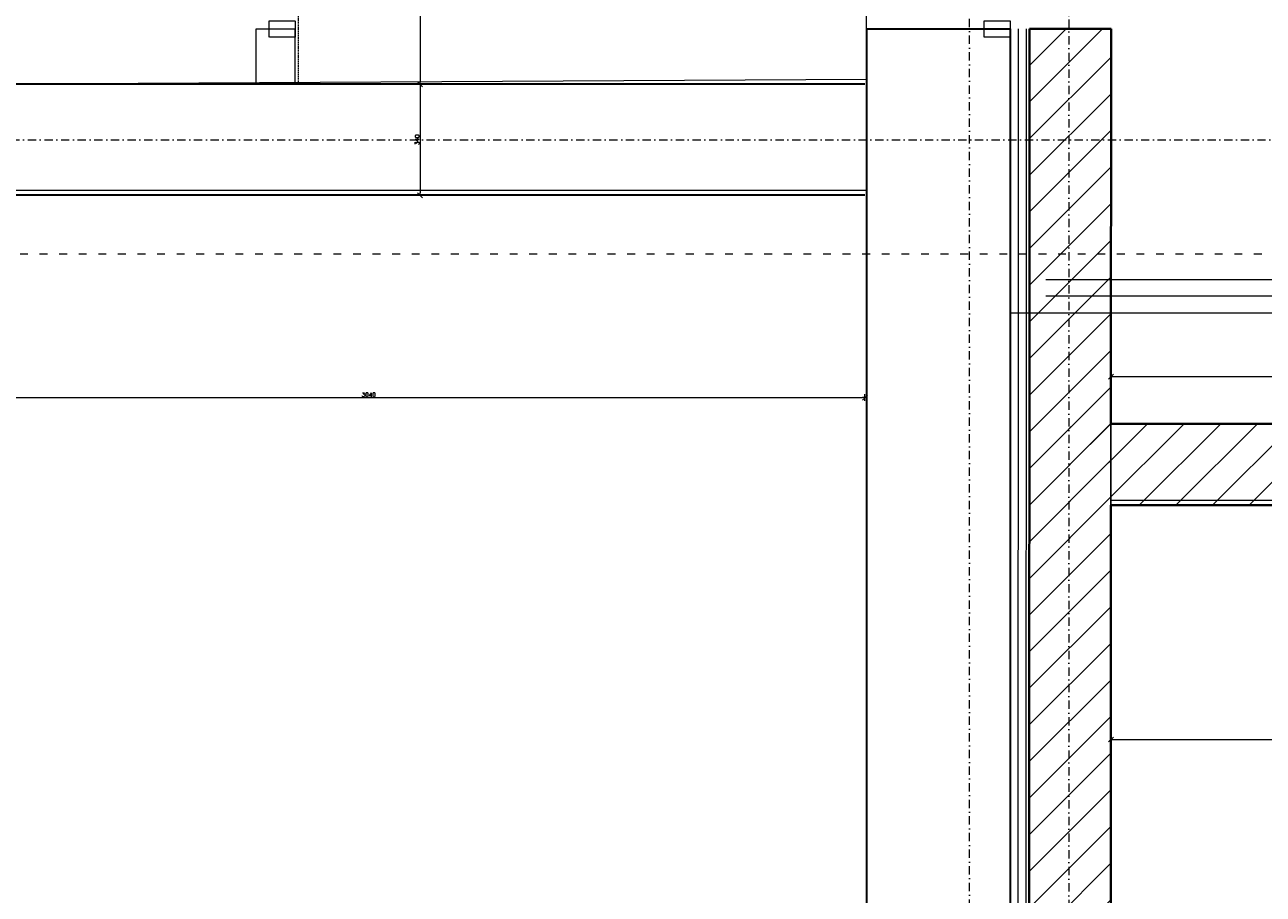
# Model space of a CAD drawing. Header units: millimetres. Extents: x -1893473 to 1546619, y -568027 to 942944.
# Tile 159 of 256: x 163948 to 167742, y -503346 to -500682. Entities that reach past the tile are written whole.
import ezdxf
from ezdxf.enums import TextEntityAlignment as Align

# ---------------------------------------------------------------- set-up
doc = ezdxf.new("R2010")
doc.units = ezdxf.units.MM
doc.header["$LTSCALE"] = 0.2
for name, pattern in [('ACAD_ISO03W100', [30, 12, -18]), ('DASHDOT', [25.4, 12.7, -6.35, 0, -6.35]), ('HIDDEN', [9.525, 6.35, -3.175]), ('HIDDEN2', [4.7625, 3.175, -1.5875])]:
    doc.linetypes.add(name, pattern=pattern)
doc.layers.get('0').update_dxf_attribs({"lineweight": 0})
for name, color, linetype, lineweight in [('!! 0_ Istn-sciany', 7, 'Continuous', 30), ('!! 0_ Istn-widok', 1, 'Continuous', 15), ('!! 0_Opis_pom', 9, 'Continuous', 13), ('!! 0_Osie', 1, 'DASHDOT', 13), ('!! 1  WYDZIELENIE PPOŻ', 252, 'Continuous', 0), ('!! 1_drzwi-linia', 213, 'Continuous', 5), ('!! 1_hatch projektowane ściany', 4, 'Continuous', 5), ('!! 1_OPIS POM NOWE', 140, 'Continuous', 5), ('!! 1_PROJ Sciany', 2, 'Continuous', 40), ('!! 1_PROJ TERMOIZOL', 132, 'Continuous', 5), ('!! 2_ remont Ocieplenie', 4, 'ZIGZAG', 5), ('!! wymiary osi', 250, 'Continuous', 9), ('P-Opis nadproża', 150, 'Continuous', 9), ('P-Osie', 1, 'DASHDOT', 18)]:
    doc.layers.add(name, color=color, linetype=linetype, lineweight=lineweight)
doc.layers.add('!! 1_Wyburzenia', color=7, linetype='ACAD_ISO03W100', lineweight=13, true_color=0xff0505)
doc.layers.add('Powierzchnia', color=140, linetype='Continuous', lineweight=5, plot=False)
doc.styles.add('50', font='ROMANS.shx', dxfattribs={"width": 0.8, "height": 10})
doc.styles.add('ARIAL', font='tahoma.ttf')
doc.styles.add('TXT', font='simplex.shx')
doc.linetypes.add('ZIGZAG', pattern='A,0.00254,-5.08,[131,ltypeshp.shx,S=5.08,R=0,X=-5.08,Y=0],-10.16,[131,ltypeshp.shx,S=5.08,R=180,X=5.08,Y=0],-5.08', length=20.32254)
doc.dimstyles.new('DIM50', dxfattribs={"dimscale": 5, "dimtxt": 2.5, "dimasz": 1.5, "dimexe": 0, "dimexo": 0, "dimgap": 0.5, "dimtad": 1, "dimdec": 4, "dimrnd": 0.5, "dimdsep": 46, "dimtxsty": 'TXT', "dimblk1": 'TICK1', "dimblk2": 'TICK1', "dimsah": 1, "dimcen": 0, "dimse1": 1, "dimse2": 1, "dimclrd": 1, "dimclre": 7, "dimclrt": 9, "dimadec": 0, "dimazin": 0, "dimtfac": 1, "dimtdec": 4, "dimtmove": 2, "dimatfit": 3, "dimldrblk": 'TICK1', "dimfxl": 1, "dimtolj": 1, "dimarcsym": 0})
pattern_1 = [(45, (-604946.8, 1976053.4), (-56.1266008, 56.1266008), [])]

# ---------------------------------------------------------------- blocks, each defined once
blk = doc.blocks.new('BLOK OSI')
at = {"layer": 'P-Osie'}
for points in [[(51992.21, -199661.23), (51992.21, -193642.41)], [(52022.71, -198101.32), (52022.71, -199860.82)], [(48624.31, -198331.59), (52453.68, -198331.59)]]:
    blk.add_lwpolyline(points, dxfattribs=at)
blk = doc.blocks.new('TICK1')
at = {"color": 2}
blk.add_line((-1, -1), (1, 1), dxfattribs=at)
at = {"color": 0}
for p, q in [((0, 0), (-1, 0)), ((0, -1.4), (0, 1.4))]:
    blk.add_line(p, q, dxfattribs=at)
blk = doc.blocks.new('*D1364')
at = {"layer": '!! wymiary osi', "color": 1, "lineweight": -2, "transparency": 16777216}
blk.add_line((291722.2, -507723.6), (294747.2, -507723.6), dxfattribs=at)
at = {"layer": 'DEFPOINTS', "color": 0, "transparency": 16777216}
for p in [(291714.7, -507103.7), (294754.7, -507103.7), (294754.7, -507723.6)]:
    blk.add_point(p, dxfattribs=at)
at = {"layer": '!! wymiary osi', "color": 1, "lineweight": -2, "transparency": 16777216, "xscale": 7.5, "yscale": 7.5, "zscale": 7.5, "rotation": 180}
blk.add_blockref('TICK1', (291714.7, -507723.6), dxfattribs=at)
at = {"layer": '!! wymiary osi', "color": 1, "lineweight": -2, "transparency": 16777216, "xscale": 7.5, "yscale": 7.5, "zscale": 7.5}
blk.add_blockref('TICK1', (294754.7, -507723.6), dxfattribs=at)
at = {"layer": '!! wymiary osi', "color": 9, "transparency": 16777216, "insert": (293234.7, -507714.9), "char_height": 12.5, "attachment_point": 5, "style": 'TXT'}
blk.add_mtext('\\A1;3040', dxfattribs=at)
blk = doc.blocks.new('*D1438')
at = {"layer": '!! wymiary osi', "color": 1, "lineweight": -2, "transparency": 16777216}
blk.add_line((293391.8, -504751.2), (293391.8, -506756.2), dxfattribs=at)
at = {"layer": 'DEFPOINTS', "color": 0, "transparency": 16777216}
for p in [(294759.7, -504743.7), (293391.8, -506763.7), (294754.7, -506763.7)]:
    blk.add_point(p, dxfattribs=at)
at = {"layer": '!! wymiary osi', "color": 1, "lineweight": -2, "transparency": 16777216, "xscale": 7.5, "yscale": 7.5, "zscale": 7.5}
for p, rotation in [((293391.8, -504743.7), 90), ((293391.8, -506763.7), 270)]:
    blk.add_blockref('TICK1', p, dxfattribs=dict(at, rotation=rotation))
at = {"layer": '!! wymiary osi', "color": 9, "transparency": 16777216, "insert": (293383, -505753.7), "char_height": 12.5, "attachment_point": 5, "rotation": 90, "style": 'TXT'}
blk.add_mtext('\\A1;2020', dxfattribs=at)
blk = doc.blocks.new('*D1439')
at = {"layer": '!! wymiary osi', "color": 1, "lineweight": -2, "transparency": 16777216}
blk.add_line((293391.8, -506771.2), (293391.8, -507096.2), dxfattribs=at)
at = {"layer": 'DEFPOINTS', "color": 0, "transparency": 16777216}
for p in [(294754.7, -506763.7), (293391.8, -507103.7), (294754.7, -507103.7)]:
    blk.add_point(p, dxfattribs=at)
at = {"layer": '!! wymiary osi', "color": 1, "lineweight": -2, "transparency": 16777216, "xscale": 7.5, "yscale": 7.5, "zscale": 7.5}
for p, rotation in [((293391.8, -506763.7), 90), ((293391.8, -507103.7), 270)]:
    blk.add_blockref('TICK1', p, dxfattribs=dict(at, rotation=rotation))
at = {"layer": '!! wymiary osi', "color": 9, "transparency": 16777216, "insert": (293383, -506933.7), "char_height": 12.5, "attachment_point": 5, "rotation": 90, "style": 'TXT'}
blk.add_mtext('\\A1;340', dxfattribs=at)
blk = doc.blocks.new('*D1512')
at = {"layer": '!! wymiary osi', "color": 1, "lineweight": -2, "transparency": 16777216}
blk.add_line((295515.9, -508771.2), (300942.2, -508771.2), dxfattribs=at)
at = {"layer": 'DEFPOINTS', "color": 0, "transparency": 16777216}
for p in [(295508.4, -508053.7), (300949.7, -508053.7), (300949.7, -508771.2)]:
    blk.add_point(p, dxfattribs=at)
at = {"layer": '!! wymiary osi', "color": 1, "lineweight": -2, "transparency": 16777216, "xscale": 7.5, "yscale": 7.5, "zscale": 7.5, "rotation": 180}
blk.add_blockref('TICK1', (295508.4, -508771.2), dxfattribs=at)
at = {"layer": '!! wymiary osi', "color": 1, "lineweight": -2, "transparency": 16777216, "xscale": 7.5, "yscale": 7.5, "zscale": 7.5}
blk.add_blockref('TICK1', (300949.7, -508771.2), dxfattribs=at)
at = {"layer": '!! wymiary osi', "color": 9, "transparency": 16777216, "insert": (298229, -508762.4), "char_height": 12.5, "attachment_point": 5, "style": 'TXT'}
blk.add_mtext('\\A1;5441.5', dxfattribs=at)
blk = doc.blocks.new('*D1619')
at = {"layer": '!! wymiary osi', "color": 1, "lineweight": -2, "transparency": 16777216}
blk.add_line((295515.9, -507659.3), (297472.2, -507659.3), dxfattribs=at)
at = {"layer": 'DEFPOINTS', "color": 0, "transparency": 16777216}
for p in [(297479.7, -507659.3), (295508.4, -507803.8), (297479.7, -507803.7)]:
    blk.add_point(p, dxfattribs=at)
at = {"layer": '!! wymiary osi', "color": 1, "lineweight": -2, "transparency": 16777216, "xscale": 7.5, "yscale": 7.5, "zscale": 7.5}
for p, rotation in [((295508.4, -507659.3), 180.0012318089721), ((297479.7, -507659.3), 0.001231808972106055)]:
    blk.add_blockref('TICK1', p, dxfattribs=dict(at, rotation=rotation))
at = {"layer": '!! wymiary osi', "color": 9, "transparency": 16777216, "insert": (296494, -507650.6), "char_height": 12.5, "attachment_point": 5, "rotation": 0.0012, "style": 'TXT'}
blk.add_mtext('\\A1;1971', dxfattribs=at)
blk = doc.blocks.new('oznaczenie przekroi')
at = {"layer": '!! 1_Wyburzenia'}
blk.add_lwpolyline([(84721.06, -198393.4), (84958.93, -198393.4), (84958.93, -198305.1), (90995.48, -198305.1)], dxfattribs=at)
blk = doc.blocks.new('A$C2EB40A8D')
at = {"layer": '!! 1_hatch projektowane ściany'}
h = blk.add_hatch(dxfattribs=at)
h.set_pattern_fill('ANSI31', color=256, scale=25)
h.set_pattern_definition(pattern_1)
h.paths.add_polyline_path([(3608.06034, -6292.62865), (3358.06036, -6292.50551), (3353.98861, -18662.48603), (3603.98861, -18662.52748)])
h = blk.add_hatch(dxfattribs=at)
h.set_pattern_fill('ANSI31', color=256, scale=25)
h.set_pattern_definition(pattern_1)
h.paths.add_polyline_path([(3478.87011, -7752.48603), (3478.87011, -7502.48603), (9298.87011, -7502.48603), (9298.87011, -8843.73362), (9048.87011, -8843.73362), (9048.87011, -7752.48603)])
at = {"layer": '!! 0_ Istn-sciany'}
for points in [[(2858.87011, -6292.48603), (2858.87011, -18452.48603), (-481.12989, -18452.48603)], [(3298.87011, -6292.48603), (3298.87011, -19022.48603), (-481.12989, -19022.48603)], [(2858.87011, -6292.48603), (3298.87011, -6292.48603)], [(2853.87011, -6802.48603), (-186.12989, -6802.48603), (-186.12989, -6462.48603)], [(2853.87011, -6462.48603), (-186.12989, -6462.48603)]]:
    blk.add_lwpolyline(points, dxfattribs=at)
at = {"layer": '!! 0_ Istn-widok', "linetype": 'HIDDEN', "ltscale": 3}
blk.add_lwpolyline([(1118.87011, -6462.48603), (1118.87011, -4832.48603)], dxfattribs=at)
at = {"layer": '!! 1_drzwi-linia'}
blk.add_lwpolyline([(3298.87011, -6267.48603), (3298.87011, -6317.48603), (3218.87011, -6317.48603), (3218.87011, -6267.48603)], close=True, dxfattribs=at)
at = {"layer": '!! 1_hatch projektowane ściany'}
for points in [[(3608.06034, -6292.62865), (3358.06036, -6292.50551), (3353.98861, -18662.48603), (3603.98861, -18662.52748)], [(3607.62094, -7752.52841), (3607.62094, -7502.52841), (9298.87011, -7502.48603), (9298.87011, -8843.73362), (9048.87011, -8843.73362), (9048.87011, -7752.48603)]]:
    blk.add_lwpolyline(points, close=True, dxfattribs=at)
at = {"layer": '!! 1_PROJ Sciany'}
for points in [[(3358.06036, -6292.50551), (3353.9056, -18914.66498)], [(3608.06035, -6292.58781), (3358.06036, -6292.50551)], [(3608.06035, -6292.58781), (3607.66209, -7502.48603)], [(3607.66209, -7502.48603), (9298.87011, -7502.48603)], [(3607.5798, -7752.48603), (3606.81943, -10062.51003)], [(3607.5798, -7752.48603), (9048.87011, -7752.48603)]]:
    blk.add_lwpolyline(points, dxfattribs=at)
at = {"layer": '!! 1_PROJ TERMOIZOL', "linetype": 'ZIGZAG', "ltscale": 0.75}
blk.add_lwpolyline([(3323.06036, -6292.50222), (3318.85496, -19068.51013)], dxfattribs=at)
at = {"layer": '!! 1_Wyburzenia', "linetype": 'HIDDEN2', "ltscale": 3}
for points in [[(988.87011, -6462.48603), (988.87011, -6292.48603)], [(988.87011, -6292.48603), (1108.87011, -6292.48603)], [(1108.87011, -6462.48603), (1108.87011, -6292.48603)], [(6298.90303, -7062.48604), (3408.03764, -7061.53447)], [(6298.88657, -7112.48603), (3408.02119, -7111.53447)], [(3298.87011, -7162.48603), (6298.87011, -7162.48603)]]:
    blk.add_lwpolyline(points, dxfattribs=at)
blk.add_lwpolyline([(1108.87011, -6267.48603), (1108.87011, -6317.48603), (1028.87011, -6317.48603), (1028.87011, -6267.48603)], close=True, dxfattribs=at)
at = {"layer": '!! 2_ remont Ocieplenie', "linetype": 'ByBlock', "ltscale": 0.4}
blk.add_lwpolyline([(3348.06036, -6292.50222), (3343.85365, -19072.48603)], dxfattribs=at)
at = {"layer": 'Powierzchnia'}
for points in [[(68.87011, -6462.48603), (2858.87011, -6447.08775), (2853.87011, -4442.48603), (988.87011, -4442.48603), (988.87011, -2532.48603), (166.75019, -2532.48603), (166.75019, -3462.48603), (68.87011, -3462.48603)], [(-20961.12989, -6787.08775), (2858.87011, -6787.08775), (2858.87011, -18437.08775), (-20961.12989, -18437.08775)], [(3607.1996, -7737.12999), (9048.87011, -7737.08775), (9048.87011, -10047.11175), (4176.81942, -10047.11175), (4177.14352, -9062.51013), (3607.1996, -9062.51003)]]:
    blk.add_lwpolyline(points, close=True, dxfattribs=at)
at = {"layer": '!! 0_Osie', "xscale": 10, "yscale": 10, "zscale": 10}
blk.add_blockref('BLOK OSI', (-516748.24414, 1976683.397), dxfattribs=at)
at = {"layer": '!! 1_Wyburzenia', "xscale": 10, "yscale": 10, "zscale": 10}
blk.add_blockref('oznaczenie przekroi', (-877343.67123, 1976068.79528), dxfattribs=at)
at = {"layer": '!! 0_Opis_pom', "ltscale": 0.7, "style": 'ARIAL'}
for tag, p in [('B1,21', (-891.77727, 31796.97458)), ('A1,16', (-13651.31084, 31587.95236)), ('B1,19', (-5798.61305, 31587.22944)), ('B1/17', (-9701.43347, 31565.05244)), ('1,23', (10805.41388, 31565.05244)), ('1,22', (4526.58954, 31507.65132)), ('A1,1', (-16866.13618, 31459.3792)), ('B1,18', (-7791.62894, 31330.08444)), ('B1,20', (-2961.4347, 31167.05787)), ('A1,6', (-19287.17717, 30923.71998)), ('B1,1', (14135.63445, 30913.92963)), ('B1,3', (17346.74696, 30023.81022)), ('B1,4', (29817.71501, 29157.67457)), ('A1,5', (-23454.5385, 28820.77901)), ('A1,2', (-17502.57721, 28602.57524)), ('B1,2D', (2616.16402, 28559.52261)), ('A1,15', (-13651.31084, 28261.46046)), ('B1,4', (29883.58177, 28158.35876)), ('B1,2B', (18801.54781, 27650.12382)), ('B1,2A', (13086.7373, 27376.04393)), ('A1,3', (-16846.27912, 25980.40356)), ('B1,8', (9089.53994, 25356.27639)), ('B1,6', (31915.87888, 23754.79829)), ('A1,4', (-24010.17576, 23559.17399)), ('B1,14', (-11621.32288, 23261.44183)), ('B1,13', (-3080.55208, 22924.09997)), ('B1,5', (29245.49088, 22896.69268)), ('B1,10', (3982.60923, 22874.21277)), ('B1,9', (5634.43488, 22623.92098)), ('B1,2C', (13327.26639, 22378.5328)), ('B1,7', (16398.41175, 22348.28836)), ('B1,11', (5553.20442, 20939.83877)), ('B1,12', (3693.27174, 20628.72148)), ('C1,3', (5969.08376, 16336.01084)), ('C1,2', (11955.93711, 11671.55655)), ('C1,1', (15659.17205, 11415.94196)), ('C1,4', (5140.00888, 9205.5831)), ('C1,5', (5680.4486, 6154.54995)), ('C1,10', (16327.05085, 6080.66085)), ('C1,9', (16526.57171, 3173.45283)), ('C1,6', (6367.37903, 2771.84181)), ('D0,18', (-1981.87701, -110.73158)), ('D0,7', (-13531.42299, -1159.67649)), ('C1,7', (7275.77161, -1303.00991)), ('D0,17', (2064.87671, -1345.69113)), ('D0,3', (-9324.21674, -1442.63631)), ('D0,6', (-17529.61851, -1957.37463)), ('D0,10', (-21369.4432, -2140.60378)), ('D,09', (-12990.08379, -2746.32902)), ('D0,2', (-5516.19514, -3101.87722)), ('D0,16', (2266.73061, -3284.15369)), ('D0,8', (-14357.79539, -3567.69719)), ('D0,5', (-10461.54478, -3629.26575)), ('D0,4', (-8396.53404, -4353.7937)), ('D0,15', (1974.41895, -5205.84774)), ('D0,1', (-5633.49598, -5662.48534)), ('D0,11', (-23334.09291, -6045.78706)), ('D0,12', (-22436.85763, -9302.9678)), ('D0,13', (-22436.85763, -11581.16526)), ('D0,14', (-13645.94445, -11884.57769))]:
    blk.add_attdef(tag, text='', height=119.68, dxfattribs=at).set_placement(p, align=Align.MIDDLE_CENTER)
at = {"layer": '!! 1  WYDZIELENIE PPOŻ', "insert": (13434.11938, -6779.49284), "char_height": 100, "attachment_point": 1, "style": '50'}
blk.add_mtext_dynamic_manual_height_columns('\\pi-182.9;10x17,14\\P\\pi-40.045;26,5', width=163.7200261, gutter_width=50, heights=[0], dxfattribs=at)
at = {"layer": '!! 1_OPIS POM NOWE', "style": 'ARIAL'}
for tag, p in [('C1.7A', (7769.3756, 685.765)), ('C1.7C', (7655.80151, -2045.04756)), ('C1.8B', (10935.93068, -2107.41983)), ('C1.8A', (13897.39715, -2120.69016)), ('C1.7B', (8274.43201, -3270.18959)), ('E1.2', (16701.02923, -5331.07351)), ('E1.5E', (21974.23379, -5463.99012)), ('E1.5D', (24989.27391, -5785.36474)), ('E1.1', (8357.81567, -5851.01076)), ('E1.5C', (25222.53959, -6394.64172)), ('E1.5B', (27694.70831, -7009.86571)), ('E1.6', (5279.46063, -8141.28746)), ('E1.5A', (25547.9555, -8495.18994)), ('E1.5G', (23977.19473, -9792.46695)), ('E1.5F', (22414.7084, -9822.66389)), ('E1,4', (13935.69867, -10458.20073)), ('E1.5L', (28030.8296, -11267.7725)), ('E1.3', (5639.18862, -11994.01941)), ('E1.5H', (23988.49716, -12231.38049)), ('E1.5K', (27714.73934, -12977.98364)), ('E1.5I', (22290.68736, -13989.9049)), ('E1.5J', (27095.71534, -16088.17469))]:
    blk.add_attdef(tag, text='', height=119.68, dxfattribs=at).set_placement(p, align=Align.MIDDLE_CENTER)
at = {"layer": '!! wymiary osi'}
for base, p1, p2, picture, middle in [((1490.98232, -6462.48603), (2858.87011, -4442.48603), (2853.87011, -6462.48603), '*D1438', (1482.23232, -5452.48603)), ((1490.98232, -6802.48603), (2853.87011, -6462.48603), (2853.87011, -6802.48603), '*D1439', (1482.23232, -6632.48603))]:
    dim = blk.add_linear_dim(base=base, p1=p1, p2=p2, angle=90, dimstyle='DIM50', dxfattribs=at)
    dim.commit()
    dim.dimension.update_dxf_attribs({"geometry": picture, "text_midpoint": middle, "insert": (-291900.79406, 500301.26018)})
for base, p1, p2, picture, middle in [((2853.87011, -7422.38812), (-186.12989, -6802.48603), (2853.87011, -6802.48603), '*D1364', (1333.87011, -7413.63812)), ((9048.87011, -8469.92058), (3607.5798, -7752.48603), (9048.87011, -7752.48603), '*D1512', (6328.22496, -8461.17058))]:
    dim = blk.add_linear_dim(base=base, p1=p1, p2=p2, dimstyle='DIM50', dxfattribs=at)
    dim.commit()
    dim.dimension.update_dxf_attribs({"geometry": picture, "text_midpoint": middle, "insert": (-291900.79406, 500301.26018)})
dim = blk.add_aligned_dim(p1=(3607.62094, -7502.52841), p2=(5578.87011, -7502.48603), distance=144.45061, dimstyle='DIM50', dxfattribs=at)
dim.commit()
dim.dimension.update_dxf_attribs({"geometry": '*D1619', "text_midpoint": (4593.24223, -7349.30661), "insert": (-291900.79406, 500301.26018)})

msp = doc.modelspace()

# ---------------------------------------------------------------- block references
at = {"layer": 'P-Opis nadproża', "color": 4}
msp.add_blockref('A$C2EB40A8D', (163667.94092, -494401.63474), dxfattribs=at)

doc.saveas('drawing.dxf')
